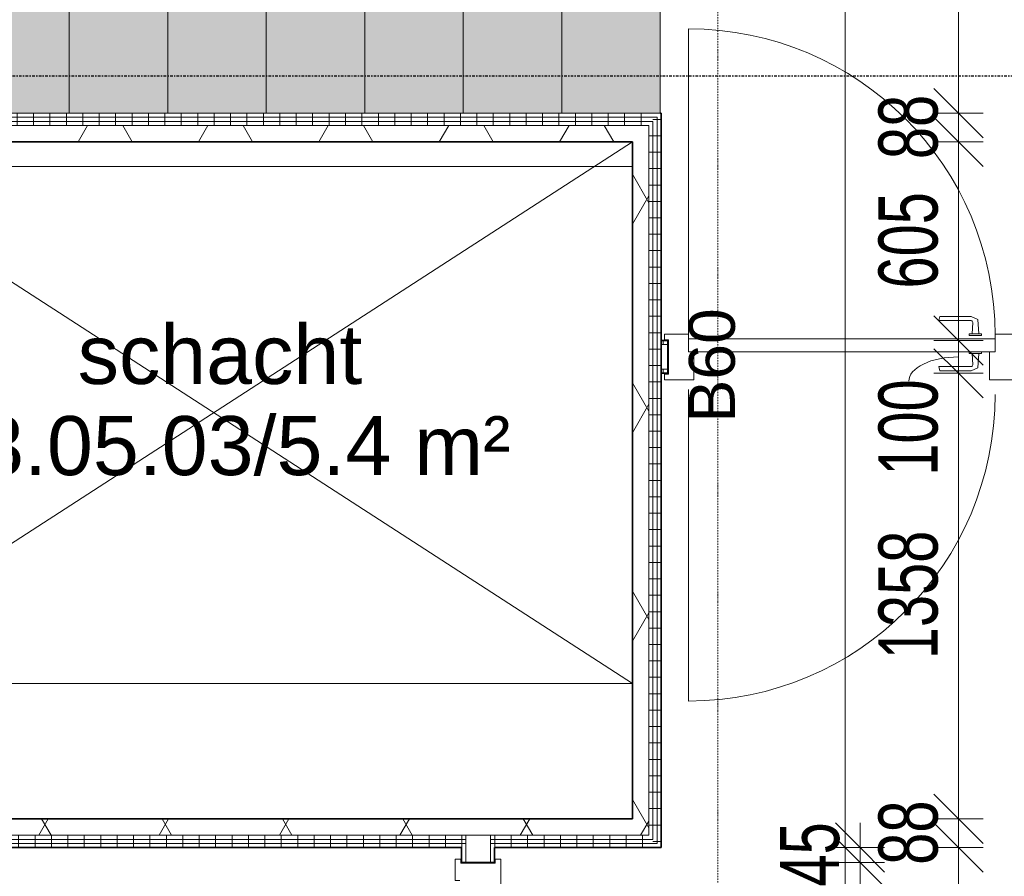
# Model space of a CAD drawing. Header units: millimetres. Extents: x -80560 to 110805, y -11020 to 52719.
# Tile 86 of 145: x 69179 to 72177, y 20162 to 22772. Entities that reach past the tile are written whole.
import ezdxf

# ---------------------------------------------------------------- set-up
doc = ezdxf.new("R2010")
doc.units = ezdxf.units.MM
for name, pattern in [('CENTER2', [20, 8, -4, 4, -4]), ('DASHDOT2', [8, 4, -2, 0, -2]), ('DASHED2-1', [3, 2, -1])]:
    doc.linetypes.add(name, pattern=pattern)
for name, color, linetype, lineweight in [('A-ANNO-DIMS', 211, 'Continuous', 9), ('A-ANNO-DIMS-100', 211, 'Continuous', 9), ('A-ANNO-NOTE', 131, 'Continuous', 18), ('A-AREA-IDEN', 2, 'Continuous', 9), ('A-DETL', 90, 'Continuous', 18), ('A-DETL-GENF', 92, 'Continuous', 18), ('A-DETL-MBND', 5, 'Continuous', 18), ('A-DOOR', 31, 'Continuous', 18), ('A-FLOR', 192, 'Continuous', 18), ('A-FLOR-OVHD', 1, 'DASHED2-1', 18), ('A-GENM', 13, 'Continuous', 18), ('A-GLAZ', 151, 'Continuous', 18), ('A-WALL', 113, 'Continuous', 35), ('A-WALL-PATT', 111, 'Continuous', 35), ('I-WALL', 2, 'Continuous', 18), ('S-GRID', 1, 'Continuous', 9)]:
    doc.layers.add(name, color=color, linetype=linetype, lineweight=lineweight)
doc.styles.add('Arial', font='arial.ttf', dxfattribs={"height": 180})
doc.styles.add('Arial_1', font='arial.ttf', dxfattribs={"height": 140})
doc.styles.add('Arial_5', font='arial.ttf', dxfattribs={"width": 0.7, "height": 180})
doc.dimstyles.new('n3o_1_8_1', dxfattribs={"dimscale": 304.8, "dimtxt": 183.646692, "dimasz": 0.492126, "dimexe": 0.246063, "dimexo": 0.0625, "dimgap": 0.032808, "dimtad": 1, "dimdec": 0, "dimdsep": 46, "dimtxsty": 'Arial_5', "dimblk1": 'OBLIQUE', "dimblk2": 'OBLIQUE', "dimsah": 1, "dimcen": 0.09, "dimdle": 0.246063, "dimazin": 0, "dimtfac": 1, "dimtdec": 4, "dimtix": 1, "dimtmove": 1, "dimatfit": 3, "dimfxl": 0.246063, "dimfxlon": 1, "dimtvp": 1, "dimtolj": 1, "dimtzin": 0, "dimarcsym": 2})
doc.dimstyles.new('n3o_1_8_3', dxfattribs={"dimscale": 304.8, "dimtxt": 183.646692, "dimasz": 0.492126, "dimexe": 0.246063, "dimexo": 0.0625, "dimgap": 0.032808, "dimtad": 1, "dimdec": 0, "dimdsep": 46, "dimtxsty": 'Arial_5', "dimblk1": 'OBLIQUE', "dimblk2": 'OBLIQUE', "dimsah": 1, "dimcen": 0.09, "dimdle": 0.246063, "dimazin": 0, "dimtfac": 1, "dimtdec": 4, "dimtix": 1, "dimtmove": 0, "dimatfit": 3, "dimfxl": 0.246063, "dimfxlon": 1, "dimtvp": 1, "dimtolj": 1, "dimtzin": 0, "dimarcsym": 2})
pattern_1 = [(90, (72238.57, 21695), (-50, -2e-13), [])]
pattern_2 = [(60, (24894.82, 0), (-274.963, 158.75), []), (120, (24894.82, 0), (-274.963, -158.75), [])]
pattern_3 = [(180, (71132.32, 21368.75), (-6e-15, -50), [])]
pattern_4 = [(90, (69725.57, 20250), (-50, 3e-15), [])]
pattern_5 = [(270, (69971.07, 22487.5), (50, 2e-13), [])]
pattern_6 = [(180, (70624.82, 19150), (-1e-13, -50), [])]

# ---------------------------------------------------------------- blocks, each defined once
blk = doc.blocks.new('NLRS_28_SF_UN_staalprofiel SFB_gen_CGA - SFB-HEA320_550x15-1430423-DO_03 derde verdieping')
at = {"layer": 'A-DETL-MBND', "color": 9, "lineweight": 9}
for q in [(-6425, -200), (-4350, -275)]:
    blk.add_line((-6425, -275), q, dxfattribs=at)
blk = doc.blocks.new('19112_SW_LeonardoCollege_R2020_rvt-1-DO_03 derde verdieping')
at = {"color": 250, "lineweight": 9}
blk.add_blockref('NLRS_28_SF_UN_staalprofiel SFB_gen_CGA - SFB-HEA320_550x15-1430423-DO_03 derde verdieping', (50500, 22600), dxfattribs=at)
blk = doc.blocks.new('32_n3o_deur_enkel met zijlicht - 90x139_17_K_930_2410x1560_deur glasstrook doordraaiend-34072130-DO_03 derde verdieping')
at = {"layer": 'A-GLAZ'}
for p, q in [((-780, 69.5), (-690, 69.5)), ((-780, 52.5), (-780, 69.5)), ((-690, 69.5), (-690, -15.5)), ((-300, 69.5), (-690, 69.5)), ((-300, 69.5), (-210, 69.5)), ((-300, -15.5), (-300, 69.5)), ((-210, 69.5), (-210, -15.5)), ((690, 69.5), (780, 69.5)), ((690, -15.5), (690, 69.5)), ((780, 69.5), (780, 52.5)), ((-768, 52.5), (-780, 52.5)), ((-768, -52.5), (-768, 52.5)), ((768, 52.5), (768, -52.5)), ((780, 52.5), (768, 52.5)), ((-780, -52.5), (-768, -52.5)), ((-780, -69.5), (-780, -52.5)), ((-707, -39.5), (-707, -69.5)), ((-283, -69.5), (-283, -39.5)), ((-227, -55.5), (-227, -69.5)), ((707, -69.5), (707, -55.5)), ((768, -52.5), (780, -52.5)), ((780, -52.5), (780, -69.5)), ((-707, -69.5), (-780, -69.5)), ((-707, -69.5), (-283, -69.5)), ((-227, -69.5), (-283, -69.5)), ((780, -69.5), (707, -69.5))]:
    blk.add_line(p, q, dxfattribs=at)
blk = doc.blocks.new('30_n3o_deur_dicht - 40mm_draai_LS-31987325-DO_03 derde verdieping')
at = {"layer": 'A-DOOR'}
for p, q in [((-934, -40), (-934, 0)), ((-934, 0), (0, 0)), ((0, 0), (0, -40)), ((0, -40), (-934, -40))]:
    blk.add_line(p, q, dxfattribs=at)
blk = doc.blocks.new('30_n3o_beslag_deurkruk_met_schild - std-887349-DO_03 derde verdieping')
at = {"layer": 'A-DOOR'}
for p, q in [((-10, 5), (-7.8, 48.4)), ((-7.8, 48.4), (12.7, 58)), ((8.3, 39.7), (10, 5)), ((12.7, 58), (108, 58)), ((111, 45), (13.3, 45)), ((108, 58), (111, 45)), ((18.5, 5), (-18.5, 5)), ((-18.5, 5), (-18.5, 0)), ((18.5, 0), (18.5, 5))]:
    blk.add_line(p, q, dxfattribs=at)
at = {"layer": 'A-DOOR', "flags": 128}
blk.add_lwpolyline([(13.3, 45), (11.3, 44.6), (9.6, 43.4), (8.6, 41.7), (8.3, 39.7)], dxfattribs=at)
blk = doc.blocks.new('30_n3o_beslag_deurkruk_met_schild - std-V215-DO_03 derde verdieping')
at = {"layer": 'A-DOOR'}
for p, q in [((18.5, 0), (-18.5, 0)), ((-18.5, 0), (-18.5, -5)), ((18.5, -5), (18.5, 0)), ((-18.5, -5), (18.5, -5)), ((-7.8, -48.4), (-10, -5)), ((10, -5), (8.3, -39.7)), ((12.7, -58), (-7.8, -48.4)), ((108, -58), (12.7, -58)), ((13.3, -45), (111, -45)), ((111, -45), (108, -58))]:
    blk.add_line(p, q, dxfattribs=at)
at = {"layer": 'A-DOOR', "flags": 128}
blk.add_lwpolyline([(8.3, -39.7), (8.6, -41.7), (9.6, -43.4), (11.3, -44.6), (13.3, -45)], dxfattribs=at)
blk = doc.blocks.new('00_n3o_symbool_swingangle - std-31756284-DO_03 derde verdieping')
at = {"layer": 'A-DOOR'}
blk.add_line((-415, 10), (-415, 944), dxfattribs=at)
blk.add_arc((-415, 10), 934, 360, 90, dxfattribs=at)
blk = doc.blocks.new('32_n3o_deur_dubbel - 90x139_25_K_930x2_2410x2030_60zs_glasdeur _kleefmagneet_-34331232-DO_03 derde verdieping')
at = {"layer": 'A-GLAZ'}
for p, q in [((-950, 69.5), (-1015, 69.5)), ((-1015, 69.5), (-1015, 52.5)), ((-950, 55.5), (-950, 69.5)), ((1015, 69.5), (950, 69.5)), ((950, 69.5), (950, 55.5)), ((1015, 52.5), (1015, 69.5)), ((-1015, 52.5), (-1003, 52.5)), ((-1003, 52.5), (-1003, -52.5)), ((1003, -52.5), (1003, 52.5)), ((1003, 52.5), (1015, 52.5)), ((-925, -69.5), (-925, 15.5)), ((925, 15.5), (925, -69.5)), ((-1003, -52.5), (-1015, -52.5)), ((-1015, -52.5), (-1015, -69.5)), ((1015, -52.5), (1003, -52.5)), ((1015, -69.5), (1015, -52.5)), ((-1015, -69.5), (-925, -69.5)), ((925, -69.5), (1015, -69.5))]:
    blk.add_line(p, q, dxfattribs=at)
blk = doc.blocks.new('73_EHA_locker - 73_EHA_locker-30391277-DO_03 derde verdieping')
at = {"layer": 'A-GENM'}
for points in [[(-295, 0), (-5, 0), (-5, 20), (-295, 20)], [(-300, 0), (-300, -580), (0, -580), (0, 0)]]:
    blk.add_hatch(color=256, dxfattribs=at).paths.add_polyline_path(points, flags=0)
for p, q in [((0, 0), (-300, 0)), ((-300, 0), (-300, -580)), ((-5, 20), (-295, 20)), ((-295, 20), (-295, 0)), ((-295, 0), (-5, 0)), ((-5, 0), (-5, 20)), ((0, -580), (0, 0)), ((-300, -580), (0, -580))]:
    blk.add_line(p, q, dxfattribs=at)
blk = doc.blocks.new('01_n3o_symbool_lijn_met_tekst - brandwerend_B60-32496218-DO_03 derde verdieping')
at = {"layer": 'A-DETL-GENF', "color": 3, "linetype": 'DASHDOT2'}
blk.add_line((0, 0), (3061.2, 0), dxfattribs=at)
blk = doc.blocks.new('DIMBLOCK325-DO_03 derde verdieping')
at = {"layer": 'A-ANNO-DIMS-100'}
for p, q in [((72037.9, 37449.8), (71962.9, 37524.8)), ((72112.9, 37449.8), (71962.9, 37449.8)), ((72037.9, 37449.8), (72037.9, 22487.5)), ((72037.9, 37449.8), (72112.9, 37374.8)), ((72037.9, 37449.8), (72112.9, 37449.8)), ((72037.9, 22487.5), (71962.9, 22562.5)), ((71962.9, 22487.5), (72112.9, 22487.5)), ((72037.9, 22487.5), (71962.9, 22487.5)), ((72037.9, 22487.5), (72112.9, 22412.5))]:
    blk.add_line(p, q, dxfattribs=at)
at = {"layer": 'A-ANNO-DIMS-100', "color": 0, "insert": (71794.2, 29728.5), "char_height": 180, "width": 576.368, "attachment_point": 1, "rotation": 90, "line_spacing_factor": 0.941778, "style": 'Arial_5'}
blk.add_mtext('14962', dxfattribs=at)
blk = doc.blocks.new('_Oblique')
at = {"color": 0, "linetype": 'ByBlock', "lineweight": -2}
blk.add_line((-0.5, -0.5), (0.5, 0.5), dxfattribs=at)
blk = doc.blocks.new('DIMBLOCK326-DO_03 derde verdieping')
at = {"layer": 'A-ANNO-DIMS-100'}
for p, q in [((72037.9, 22487.5), (71962.9, 22562.5)), ((71962.9, 22487.5), (72112.9, 22487.5)), ((72037.9, 22487.5), (71962.9, 22487.5)), ((72037.9, 22400), (71962.9, 22475)), ((72037.9, 22487.5), (72037.9, 22400)), ((72037.9, 22487.5), (72112.9, 22412.5)), ((71962.9, 22400), (72112.9, 22400)), ((72037.9, 22400), (71962.9, 22400)), ((72037.9, 22400), (72112.9, 22325))]:
    blk.add_line(p, q, dxfattribs=at)
at = {"layer": 'A-ANNO-DIMS-100', "color": 0, "insert": (71794.2, 22347.7), "char_height": 180, "width": 230.547, "attachment_point": 1, "rotation": 90, "line_spacing_factor": 0.941778, "style": 'Arial_5'}
blk.add_mtext('88', dxfattribs=at)
blk = doc.blocks.new('DIMBLOCK327-DO_03 derde verdieping')
at = {"layer": 'A-ANNO-DIMS-100'}
for p, q in [((72037.9, 22400), (71962.9, 22475)), ((71962.9, 22400), (72112.9, 22400)), ((72037.9, 22400), (71962.9, 22400)), ((72037.9, 22400), (72037.9, 21795)), ((72037.9, 22400), (72112.9, 22325)), ((72037.9, 21795), (71962.9, 21870)), ((72112.9, 21795), (71962.9, 21795)), ((72037.9, 21795), (72112.9, 21720)), ((72037.9, 21795), (72112.9, 21795))]:
    blk.add_line(p, q, dxfattribs=at)
at = {"layer": 'A-ANNO-DIMS-100', "color": 0, "insert": (71794.2, 21953.4), "char_height": 180, "width": 345.821, "attachment_point": 1, "rotation": 90, "line_spacing_factor": 0.941778, "style": 'Arial_5'}
blk.add_mtext('605', dxfattribs=at)
blk = doc.blocks.new('DIMBLOCK328-DO_03 derde verdieping')
at = {"layer": 'A-ANNO-DIMS-100'}
for p, q in [((72037.9, 21795), (71962.9, 21870)), ((72112.9, 21795), (71962.9, 21795)), ((72037.9, 21695), (71962.9, 21770)), ((72037.9, 21795), (72037.9, 21695)), ((72037.9, 21795), (72112.9, 21720)), ((72037.9, 21795), (72112.9, 21795)), ((72112.9, 21695), (71962.9, 21695)), ((72037.9, 21695), (72112.9, 21620)), ((72037.9, 21695), (72112.9, 21695))]:
    blk.add_line(p, q, dxfattribs=at)
blk.add_ellipse((72037.9, 21671.3), major_axis=(151.3, 0), ratio=0.487229, start_param=1.570796, end_param=3.141593, dxfattribs=at)
at = {"layer": 'A-ANNO-DIMS-100', "color": 0, "insert": (71794.2, 21383.1), "char_height": 180, "width": 345.821, "attachment_point": 1, "rotation": 90, "line_spacing_factor": 0.941778, "style": 'Arial_5'}
blk.add_mtext('100', dxfattribs=at)
blk = doc.blocks.new('DIMBLOCK329-DO_03 derde verdieping')
at = {"layer": 'A-ANNO-DIMS-100'}
for p, q in [((72037.9, 21695), (71962.9, 21770)), ((72112.9, 21695), (71962.9, 21695)), ((72037.9, 21695), (72037.9, 20337.5)), ((72037.9, 21695), (72112.9, 21620)), ((72037.9, 21695), (72112.9, 21695)), ((72037.9, 20337.5), (71962.9, 20412.5)), ((71962.9, 20337.5), (72112.9, 20337.5)), ((72037.9, 20337.5), (71962.9, 20337.5)), ((72037.9, 20337.5), (72112.9, 20262.5))]:
    blk.add_line(p, q, dxfattribs=at)
at = {"layer": 'A-ANNO-DIMS-100', "color": 0, "insert": (71794.2, 20824.1), "char_height": 180, "width": 461.094, "attachment_point": 1, "rotation": 90, "line_spacing_factor": 0.941778, "style": 'Arial_5'}
blk.add_mtext('1358', dxfattribs=at)
blk = doc.blocks.new('DIMBLOCK330-DO_03 derde verdieping')
at = {"layer": 'A-ANNO-DIMS-100'}
for p, q in [((72037.9, 20337.5), (71962.9, 20412.5)), ((71962.9, 20337.5), (72112.9, 20337.5)), ((72037.9, 20337.5), (71962.9, 20337.5)), ((72037.9, 20337.5), (72037.9, 20250)), ((72037.9, 20337.5), (72112.9, 20262.5)), ((72037.9, 20250), (71962.9, 20325)), ((71962.9, 20250), (72112.9, 20250)), ((72037.9, 20250), (71962.9, 20250)), ((72037.9, 20250), (72112.9, 20175))]:
    blk.add_line(p, q, dxfattribs=at)
at = {"layer": 'A-ANNO-DIMS-100', "color": 0, "insert": (71794.2, 20197.7), "char_height": 180, "width": 230.547, "attachment_point": 1, "rotation": 90, "line_spacing_factor": 0.941778, "style": 'Arial_5'}
blk.add_mtext('88', dxfattribs=at)
blk = doc.blocks.new('DIMBLOCK331-DO_03 derde verdieping')
at = {"layer": 'A-ANNO-DIMS-100'}
for p, q in [((72037.9, 20250), (71962.9, 20325)), ((71962.9, 20250), (72112.9, 20250)), ((72037.9, 20250), (71962.9, 20250)), ((72037.9, 20250), (72037.9, 18150)), ((72037.9, 20250), (72112.9, 20175)), ((72037.9, 18150), (71962.9, 18225)), ((72112.9, 18150), (71962.9, 18150)), ((72037.9, 18150), (72112.9, 18075)), ((72037.9, 18150), (72112.9, 18150))]:
    blk.add_line(p, q, dxfattribs=at)
at = {"layer": 'A-ANNO-DIMS-100', "color": 0, "insert": (71794.2, 19007.9), "char_height": 180, "width": 461.094, "attachment_point": 1, "rotation": 90, "line_spacing_factor": 0.941778, "style": 'Arial_5'}
blk.add_mtext('2100', dxfattribs=at)
blk = doc.blocks.new('DIMBLOCK495-DO_03 derde verdieping')
at = {"layer": 'A-ANNO-DIMS-100'}
for p, q in [((71737.9, 20205), (71662.9, 20280)), ((71662.9, 20205), (71812.9, 20205)), ((71737.9, 20205), (71662.9, 20205)), ((71737.9, 18195), (71737.9, 20205)), ((71737.9, 20205), (71812.9, 20130)), ((71737.9, 18195), (71662.9, 18270)), ((71662.9, 18195), (71812.9, 18195)), ((71737.9, 18195), (71662.9, 18195)), ((71737.9, 18195), (71812.9, 18120))]:
    blk.add_line(p, q, dxfattribs=at)
at = {"layer": 'A-ANNO-DIMS-100', "color": 0, "insert": (71494.2, 19007.9), "char_height": 180, "width": 461.094, "attachment_point": 1, "rotation": 90, "line_spacing_factor": 0.941778, "style": 'Arial_5'}
blk.add_mtext('2010', dxfattribs=at)
blk = doc.blocks.new('DIMBLOCK496-DO_03 derde verdieping')
at = {"layer": 'A-ANNO-DIMS-100'}
for p, q in [((71737.9, 20250), (71662.9, 20325)), ((71737.9, 20205), (71737.9, 20325)), ((71737.9, 20205), (71662.9, 20280)), ((71662.9, 20250), (71812.9, 20250)), ((71737.9, 20250), (71662.9, 20250)), ((71737.9, 20250), (71812.9, 20175)), ((71662.9, 20205), (71812.9, 20205)), ((71737.9, 20205), (71662.9, 20205)), ((71737.9, 20205), (71812.9, 20130))]:
    blk.add_line(p, q, dxfattribs=at)
at = {"layer": 'A-ANNO-DIMS-100', "color": 0, "insert": (71494.2, 20131.4), "char_height": 180, "width": 230.547, "attachment_point": 1, "rotation": 90, "line_spacing_factor": 0.941778, "style": 'Arial_5'}
blk.add_mtext('45', dxfattribs=at)

msp = doc.modelspace()

# ---------------------------------------------------------------- hatches: boundary and pattern name
at = {"layer": 'A-WALL-PATT', "lineweight": 18}
h = msp.add_hatch(dxfattribs=at)
h.set_pattern_fill('FP_101', color=256, angle=-270, style=0, pattern_type=2)
h.set_pattern_definition(pattern_5)
h.paths.add_polyline_path([(70075.1, 22450), (71094.8, 22450), (71094.8, 22462.5), (68947.3, 22462.5), (68947.3, 22450), (69487.7, 22450)], flags=0)
h = msp.add_hatch(dxfattribs=at)
h.set_pattern_fill('FP_101', color=256, angle=-270, style=0, pattern_type=2)
h.set_pattern_definition(pattern_5)
h.paths.add_polyline_path([(71094.8, 22462.5), (71107.3, 22462.5), (71107.3, 22475), (68959.8, 22475), (68959.8, 22462.5), (71044.8, 22462.5)], flags=0)
h = msp.add_hatch(dxfattribs=at)
h.set_pattern_fill('FP_101', color=256, angle=-270, style=0, pattern_type=2)
h.set_pattern_definition(pattern_5)
h.paths.add_polyline_path([(71107.3, 22475), (71119.8, 22475), (71119.8, 22487.5), (68972.3, 22487.5), (68972.3, 22475), (71044.8, 22475)], flags=0)
h = msp.add_hatch(dxfattribs=at)
h.set_pattern_fill('FP_94', color=256, angle=90, style=0, pattern_type=2)
h.set_pattern_definition(pattern_3)
h.paths.add_polyline_path([(71107.3, 20275), (71107.3, 22462.5), (71094.8, 22462.5), (71094.8, 20275)], flags=0)
h = msp.add_hatch(dxfattribs=at)
h.set_pattern_fill('FP_94', color=256, angle=90, style=0, pattern_type=2)
h.set_pattern_definition(pattern_3)
h.paths.add_polyline_path([(71119.8, 20262.5), (71119.8, 22475), (71107.3, 22475), (71107.3, 20262.5)], flags=0)
h = msp.add_hatch(dxfattribs=at)
h.set_pattern_fill('FP_94', color=256, angle=90, style=0, pattern_type=2)
h.set_pattern_definition(pattern_3)
h.paths.add_polyline_path([(71119.8, 20250), (71132.3, 20250), (71132.3, 22487.5), (71119.8, 22487.5), (71119.8, 20253.5)], flags=0)
h = msp.add_hatch(dxfattribs=at)
h.set_pattern_fill('FP_2', color=256, style=0, pattern_type=2)
h.set_pattern_definition(pattern_2)
h.paths.add_polyline_path([(71044.8, 22400), (71044.8, 22450), (68897.3, 22450), (68897.3, 22400), (70662.4, 22400)], flags=0)
h = msp.add_hatch(dxfattribs=at)
h.set_pattern_fill('FP_2', color=256, style=0, pattern_type=2)
h.set_pattern_definition(pattern_2)
h.paths.add_polyline_path([(71094.8, 20287.5), (71094.8, 22450), (71044.8, 22450), (71044.8, 20287.5)], flags=0)
h = msp.add_hatch(dxfattribs=at)
h.set_pattern_fill('FP_37', color=256, angle=90, style=0, pattern_type=2)
h.set_pattern_definition(pattern_1)
h.paths.add_polyline_path([(73357.3, 21782.5), (73432.3, 21782.5), (73432.3, 21795), (72692.3, 21795), (72692.3, 21782.5), (73344.8, 21782.5)], flags=0)
h.paths.add_polyline_path([(71132.3, 21782.5), (71152.3, 21782.5), (71152.3, 21795), (71132.3, 21795)], flags=0)
h = msp.add_hatch(dxfattribs=at)
h.set_pattern_fill('FP_2', color=256, style=0, pattern_type=2)
h.set_pattern_definition(pattern_2)
h.paths.add_polyline_path([(73357.3, 21707.5), (73357.3, 21782.5), (72692.3, 21782.5), (72692.3, 21707.5), (73344.8, 21707.5)], flags=0)
h.paths.add_polyline_path([(71132.3, 21707.5), (71152.3, 21707.5), (71152.3, 21782.5), (71132.3, 21782.5)], flags=0)
h = msp.add_hatch(dxfattribs=at)
h.set_pattern_fill('FP_37', color=256, angle=90, style=0, pattern_type=2)
h.set_pattern_definition(pattern_1)
h.paths.add_polyline_path([(73344.8, 21695), (73344.8, 21707.5), (72692.3, 21707.5), (72692.3, 21695)], flags=0)
h.paths.add_polyline_path([(71132.3, 21695), (71152.3, 21695), (71152.3, 21707.5), (71132.3, 21707.5)], flags=0)
h = msp.add_hatch(dxfattribs=at)
h.set_pattern_fill('FP_2', color=256, style=0, pattern_type=2)
h.set_pattern_definition(pattern_2)
h.paths.add_polyline_path([(71044.8, 20287.5), (71044.8, 20337.5), (68443.8, 20337.5), (68443.8, 20287.5), (70612.3, 20287.5)], flags=0)
h = msp.add_hatch(dxfattribs=at)
h.set_pattern_fill('FP_95', color=256, angle=90, style=0, pattern_type=2)
h.set_pattern_definition(pattern_4)
h.paths.add_polyline_path([(70537.3, 20262.5), (70537.3, 20275), (68418.8, 20275), (68418.8, 20262.5), (70075.1, 20262.5)], flags=0)
h.paths.add_polyline_path([(71107.3, 20262.5), (71107.3, 20275), (70612.3, 20275), (70612.3, 20262.5), (71044.8, 20262.5)], flags=0)
h = msp.add_hatch(dxfattribs=at)
h.set_pattern_fill('FP_95', color=256, angle=90, style=0, pattern_type=2)
h.set_pattern_definition(pattern_4)
h.paths.add_polyline_path([(68431.3, 20275), (70537.3, 20275), (70537.3, 20287.5), (68431.3, 20287.5)], flags=0)
h.paths.add_polyline_path([(70612.3, 20275), (71094.8, 20275), (71094.8, 20287.5), (70612.3, 20287.5)], flags=0)
h = msp.add_hatch(dxfattribs=at)
h.set_pattern_fill('FP_2', color=256, style=0, pattern_type=2)
h.set_pattern_definition(pattern_2)
h.paths.add_polyline_path([(70537.3, 18062.5), (70612.3, 18062.5), (70612.3, 18195), (70537.3, 18195), (70537.3, 18137.5)], flags=0)
h.paths.add_polyline_path([(70612.3, 20205), (70612.3, 20287.5), (70537.3, 20287.5), (70537.3, 20205)], flags=0)
h = msp.add_hatch(dxfattribs=at)
h.set_pattern_fill('FP_95', color=256, angle=90, style=0, pattern_type=2)
h.set_pattern_definition(pattern_4)
h.paths.add_polyline_path([(70624.8, 20250), (71119.8, 20250), (71119.8, 20262.5), (70612.3, 20262.5), (70612.3, 20250)], flags=0)
h.paths.add_polyline_path([(70075.1, 20250), (70537.3, 20250), (70537.3, 20262.5), (68406.3, 20262.5), (68406.3, 20250)], flags=0)
h = msp.add_hatch(dxfattribs=at)
h.set_pattern_fill('FP_120', color=256, angle=90, style=0, pattern_type=2)
h.set_pattern_definition(pattern_6)
h.paths.add_polyline_path([(70524.8, 18137.5), (70537.3, 18137.5), (70537.3, 18195), (70524.8, 18195), (70524.8, 18150)], flags=0)
h.paths.add_polyline_path([(70537.3, 20205), (70537.3, 20250), (70524.8, 20250), (70524.8, 20205)], flags=0)
h = msp.add_hatch(dxfattribs=at)
h.set_pattern_fill('FP_120', color=256, angle=90, style=0, pattern_type=2)
h.set_pattern_definition(pattern_6)
h.paths.add_polyline_path([(70612.3, 18050), (70624.8, 18050), (70624.8, 18195), (70612.3, 18195), (70612.3, 18062.5)], flags=0)
h.paths.add_polyline_path([(70624.8, 20205), (70624.8, 20250), (70612.3, 20250), (70612.3, 20205)], flags=0)

# ---------------------------------------------------------------- linework, layer by layer
at = {"layer": 'A-DETL'}
for p, q in [((68494.8, 20750), (71044.8, 22400)), ((71044.8, 20750), (68494.8, 22400)), ((71215.3, 21646), (71215.3, 20696.5)), ((71044.8, 20750), (68494.8, 20750))]:
    msp.add_line(p, q, dxfattribs=at)
msp.add_arc((71215.3, 21630.5), 934, 270, 360, dxfattribs=at)
at = {"layer": 'A-FLOR'}
msp.add_line((71044.8, 20750), (68494.8, 20750), dxfattribs=at)
at = {"layer": 'A-FLOR-OVHD'}
msp.add_line((71692.3, 19170), (71692.3, 32826.2), dxfattribs=at)
at = {"layer": 'A-WALL', "lineweight": 18}
for p, q in [((71107.3, 22462.5), (68959.8, 22462.5)), ((71119.8, 22475), (68972.3, 22475)), ((71107.3, 20275), (71107.3, 22462.5)), ((71119.8, 20262.5), (71119.8, 22475)), ((71094.8, 22450), (68947.3, 22450)), ((71094.8, 20287.5), (71094.8, 22450)), ((71132.3, 21782.5), (71152.3, 21782.5)), ((71132.3, 21707.5), (71152.3, 21707.5)), ((68431.3, 20275), (70537.3, 20275)), ((68443.8, 20287.5), (71094.8, 20287.5)), ((70537.3, 20205), (70537.3, 20287.5)), ((70612.3, 20205), (70612.3, 20287.5)), ((70612.3, 20275), (71107.3, 20275)), ((68418.8, 20262.5), (70537.3, 20262.5)), ((70612.3, 20262.5), (71119.8, 20262.5))]:
    msp.add_line(p, q, dxfattribs=at)
at = {"layer": 'I-WALL', "lineweight": 35}
for p, q in [((71132.3, 22487.5), (71129.8, 22487.5)), ((71132.3, 20250), (71132.3, 22487.5)), ((68897.3, 22400), (71044.8, 22400)), ((71044.8, 22400), (71044.8, 20337.5)), ((71152.3, 21795), (71132.3, 21795)), ((71152.3, 21695), (71152.3, 21795)), ((71132.3, 21695), (71152.3, 21695)), ((71044.8, 20337.5), (68493.8, 20337.5)), ((68406.3, 20250), (70524.8, 20250)), ((70524.8, 20250), (70524.8, 20205)), ((70624.8, 20250), (71132.3, 20250)), ((70624.8, 20205), (70624.8, 20250)), ((70524.8, 20205), (70624.8, 20205))]:
    msp.add_line(p, q, dxfattribs=at)
at = {"layer": 'S-GRID', "linetype": 'CENTER2', "lineweight": 25}
msp.add_line((110204.9, 22600), (29945.3, 22600), dxfattribs=at)

# ---------------------------------------------------------------- block references
at = {"color": 250, "lineweight": 5}
msp.add_blockref('19112_SW_LeonardoCollege_R2020_rvt-1-DO_03 derde verdieping', (24894.8, 0), dxfattribs=at)
at = {"layer": 'A-DETL-GENF', "color": 3, "linetype": 'DASHDOT2', "rotation": 90}
msp.add_blockref('01_n3o_symbool_lijn_met_tekst - brandwerend_B60-32496218-DO_03 derde verdieping', (71304.8, 20143.8), dxfattribs=at)
at = {"layer": 'A-DOOR'}
msp.add_blockref('00_n3o_symbool_swingangle - std-31756284-DO_03 derde verdieping', (71630.3, 21800.5), dxfattribs=at)
at = {"layer": 'A-DOOR', "rotation": 180}
for name, p in [('30_n3o_beslag_deurkruk_met_schild - std-V215-DO_03 derde verdieping', (72089.3, 21810.5)), ('30_n3o_deur_dicht - 40mm_draai_LS-31987325-DO_03 derde verdieping', (71215.3, 21760.5)), ('30_n3o_beslag_deurkruk_met_schild - std-887349-DO_03 derde verdieping', (72089.3, 21760.5))]:
    msp.add_blockref(name, p, dxfattribs=at)
at = {"layer": 'A-GENM'}
for p in [(69329.8, 23067.5), (69629.8, 23067.5), (69929.8, 23067.5), (70229.8, 23067.5), (70529.8, 23067.5), (70829.8, 23067.5), (71129.8, 23067.5)]:
    msp.add_blockref('73_EHA_locker - 73_EHA_locker-30391277-DO_03 derde verdieping', p, dxfattribs=at)
at = {"layer": 'A-GLAZ'}
for name, p, rotation in [('32_n3o_deur_enkel met zijlicht - 90x139_17_K_930_2410x1560_deur glasstrook doordraaiend-34072130-DO_03 derde verdieping', (71922.3, 21745), 180), ('32_n3o_deur_dubbel - 90x139_25_K_930x2_2410x2030_60zs_glasdeur _kleefmagneet_-34331232-DO_03 derde verdieping', (70574.8, 19200), 89.99999999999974)]:
    msp.add_blockref(name, p, dxfattribs=dict(at, rotation=rotation))

# ---------------------------------------------------------------- texts
at = {"layer": 'A-ANNO-NOTE', "color": 3, "linetype": 'DASHDOT2', "insert": (71216.8, 21545.2), "char_height": 140, "width": 408.861, "attachment_point": 1, "rotation": 90, "style": 'Arial_1'}
msp.add_mtext('B60', dxfattribs=at)
at = {"layer": 'A-AREA-IDEN', "char_height": 180, "attachment_point": 1, "style": 'Arial'}
for s, insert, width in [('schacht', (69355.6, 21842.6), 1026.16), ('03.05.03/5.4 m²', (68912.4, 21564.8), 2092.404)]:
    msp.add_mtext(s, dxfattribs=dict(at, insert=insert, width=width))

# ---------------------------------------------------------------- dimensions: what is measured, and where the dimension line sits
at = {"layer": 'A-ANNO-DIMS'}
for base, p1, p2, override, picture, middle in [((72037.9, 22487.5), (72112.9, 37449.8), (71962.9, 22487.5), {"dimpost": '<>', "dimfxl": 14963.04659}, 'DIMBLOCK325-DO_03 derde verdieping', (71936, 29968.6)), ((72037.8590107, 22400), (71962.8590107, 22487.5), (71962.8590107, 22400), {"dimpost": '<>', "dimfxl": 87.5}, 'DIMBLOCK326-DO_03 derde verdieping', (71935.9558723, 22443.75)), ((72037.9, 21795), (71962.9, 22400), (72112.9, 21795), {"dimpost": '<>', "dimfxl": 623.317736}, 'DIMBLOCK327-DO_03 derde verdieping', (71936, 22097.5)), ((72037.8590107, 20337.5), (72112.8590107, 21695), (71962.8590107, 20337.5), {"dimpost": '<>', "dimfxl": 1365.76215}, 'DIMBLOCK329-DO_03 derde verdieping', (71935.8944808, 21016.25)), ((72037.8590107, 20250), (71962.8590107, 20337.5), (71962.8590107, 20250), {"dimpost": '<>', "dimfxl": 87.5}, 'DIMBLOCK330-DO_03 derde verdieping', (71935.9558723, 20293.75)), ((71737.9, 20250), (71662.9, 20205), (71662.9, 20250), {"dimpost": '<>', "dimfxl": 45}, 'DIMBLOCK496-DO_03 derde verdieping', (71636.3, 20227.5)), ((72037.9, 18150), (71962.9, 20250), (72112.9, 18150), {"dimpost": '<>', "dimfxl": 2105.350327}, 'DIMBLOCK331-DO_03 derde verdieping', (71936, 19200)), ((71737.9, 20205), (71662.9, 18195), (71662.9, 20205), {"dimpost": '<>', "dimfxl": 2010}, 'DIMBLOCK495-DO_03 derde verdieping', (71636, 19200))]:
    dim = msp.add_linear_dim(base=base, p1=p1, p2=p2, angle=90, dimstyle='n3o_1_8_3', override=override, dxfattribs=at)
    dim.commit()
    dim.dimension.update_dxf_attribs({"geometry": picture, "text_midpoint": middle})
dim = msp.add_linear_dim(base=(72037.9, 21695), p1=(72112.9, 21795), p2=(72112.9, 21695), angle=90, dimstyle='n3o_1_8_1', override={"dimpost": '<>', "dimfxl": 100}, dxfattribs=at)
dim.commit()
dim.dimension.update_dxf_attribs({"geometry": 'DIMBLOCK328-DO_03 derde verdieping', "text_midpoint": (71914.2, 21556), "dimtype": 160, "text_rotation": 90})

doc.saveas('drawing.dxf')
